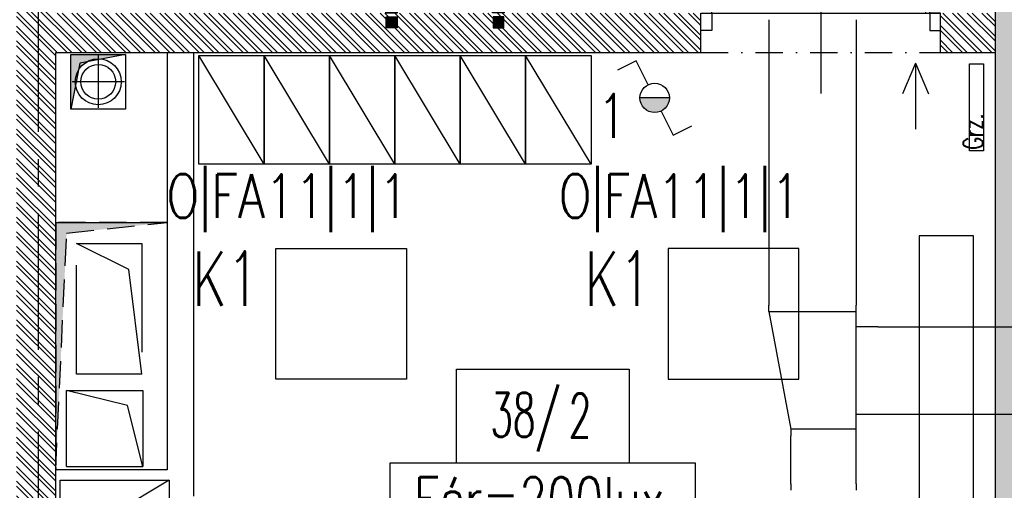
# Model space of a CAD drawing. Extents: x 41755 to 123924, y -112333 to 86187.
# Tile 205 of 256: x 101263 to 101715, y -8206 to -7990. Entities that reach past the tile are written whole.
import ezdxf
from ezdxf.enums import TextEntityAlignment as Align

# ---------------------------------------------------------------- set-up
doc = ezdxf.new("R2010")
doc.units = 0
doc.header["$LTSCALE"] = 50
for name, pattern in [('CENTER', [2, 1.25, -0.25, 0.25, -0.25]), ('DASHDOT', [1, 0.5, -0.25, 0, -0.25]), ('DASHED', [0.75, 0.5, -0.25]), ('DASHED2', [0.375, 0.25, -0.125])]:
    doc.linetypes.add(name, pattern=pattern)
doc.layers.get('0').update_dxf_attribs({"color": 101, "linetype": 'CONTINUOUS'})
for name, color, linetype in [('Drz---drzwi', 5, 'CONTINUOUS'), ('E-90', 6, 'CONTINUOUS'), ('E35', 6, 'CONTINUOUS'), ('Ins-co', 2, 'CONTINUOUS'), ('Ins-went', 141, 'CONTINUOUS'), ('Opis-pom', 6, 'CONTINUOUS'), ('Opis_pom_ramka', 6, 'CONTINUOUS'), ('Os-osie glowne', 1, 'CENTER'), ('Sc-beton', 7, 'CONTINUOUS'), ('Sc-beton-hatch', 86, 'CONTINUOUS'), ('Sc-cegla pustak', 42, 'CONTINUOUS'), ('Sc-cegla pustak-hatch', 8, 'CONTINUOUS'), ('Sc-nadproza kon', 5, 'DASHED2'), ('Sc-silikat', 61, 'CONTINUOUS'), ('W-otwor-strop', 1, 'CONTINUOUS'), ('Wyp-meble', 155, 'CONTINUOUS')]:
    doc.layers.add(name, color=color, linetype=linetype)
doc.styles.add('KA wymiar', font='romans.shx', dxfattribs={"width": 0.6})
doc.styles.add('ROMANS', font='romans', dxfattribs={"width": 0.85})

# ---------------------------------------------------------------- blocks, each defined once
blk = doc.blocks.new('_FKJHKH')
at = {"ltscale": 7}
for p, q in [((5, 8), (5, 108)), ((6.8, 8), (6.8, 107.98))]:
    blk.add_line(p, q, dxfattribs=at)
at = {"ltscale": 25}
for p, q in [((55, 19.7), (55, -28.9)), ((5, 8), (0, 8)), ((0, 8), (5, 8)), ((0, 0), (0, 8)), ((105, 8), (5, 8)), ((5, 8), (5, 0)), ((105, 8), (105, 0)), ((110, 8), (105, 8)), ((110, 0), (110, 8)), ((5, 0), (0, 0)), ((5, 0), (0, 0)), ((105, 0), (110, 0)), ((105, 0), (110, 0))]:
    blk.add_line(p, q, dxfattribs=at)
blk.add_arc((5, 8), 100, 0, 90)
blk = doc.blocks.new('_opis_pom_metka')
at = {"layer": 'Opis_pom_ramka'}
blk.add_lwpolyline([(-33.13, 0), (32.87, 0), (32.87, -36), (-33.13, -36)], close=True, dxfattribs=at)
at = {"style": 'KA wymiar', "width": 0.6}
blk.add_attdef('KO/', text='', height=16.8, dxfattribs=at).set_placement((3.45, -25.87), align=Align.RIGHT)
blk.add_attdef('NR', (3.8, -26.16), '', height=16.8, dxfattribs=at)
blk = doc.blocks.new('_jdgjdgjhg')
at = {"ltscale": 10}
blk.add_hatch(color=256, dxfattribs=at).paths.add_polyline_path([(-54.2, 4.46), (-48.8, 4.46), (-48.8, 9.86), (-54.2, 9.86)])
h = blk.add_hatch(color=256, dxfattribs=at)
h.paths.add_polyline_path([(0.2, 4.4), (0.2, 9.8), (-5.2, 9.8), (-5.2, 4.4)])
edge = h.paths.add_edge_path(flags=16)
edge.add_line((-4, 9.8), (-1, 9.8))
for points in [[(-49, -2.5), (-54, -2.5), (-54, 2.5), (-49, 2.5)], [(-5, -2.5), (0, -2.5), (0, 2.5), (-5, 2.5)]]:
    blk.add_hatch(color=256).paths.add_polyline_path(points)
for p, q in [((-44, 18.75, 0), (-34.09, 18.75, 0)), ((-10, 18.75, 0), (-34.09, 18.75, 0)), ((-10, 15.75, 0), (-44, 15.75, 0)), ((-54.2, 4.44), (-54.2, 9.84)), ((-54.2, 9.84), (-48.8, 9.84)), ((-53, 9.84), (-50, 9.84)), ((-48.8, 4.44), (-48.8, 9.84)), ((-5.2, 4.44), (-5.2, 9.84)), ((0.2, 9.84), (-5.2, 9.84)), ((-4, 9.84), (-1, 9.84)), ((-1, 9.84), (-4, 9.84)), ((0.2, 4.44), (0.2, 9.84)), ((-54.2, 4.44), (-48.8, 4.44)), ((0.2, 4.44), (-5.2, 4.44)), ((0, 2.5), (-5, 2.5)), ((-5, 2.5), (-5, -2.5)), ((0, -2.5), (0, 2.5)), ((-5, -2.5), (0, -2.5))]:
    blk.add_line(p, q)
blk.add_lwpolyline([(-49, -2.5), (-54, -2.5), (-54, 2.5), (-49, 2.5)], close=True)
for centre, radius, start, end in [((-44, 9.75, 0), 9, 90, 179.4026), ((-10, 9.75, 0), 9, 0.5974, 90), ((-44, 9.75, 0), 6, 90, 179.1039), ((-10, 9.75, 0), 6, 0.8961, 90)]:
    blk.add_arc(centre, radius, start, end)
blk = doc.blocks.new('_STRZAŁKA_WENT')
for q in [(-6.02, -14.01), (0, -30.24), (6.02, -14.01)]:
    blk.add_line((0, 0), q)
blk = doc.blocks.new('_dkjhsjhkfgh')
at = {"layer": 'Ins-went', "ltscale": 2}
for p, q in [((1816.24, 2445.99), (1816.24, 2314.99)), ((1856.24, 2445.99), (1856.24, 2314.99)), ((1816.24, 2311.99), (1816.24, 2314.99)), ((1856.24, 2254.99), (1856.24, 2314.99)), ((1816.24, 2311.99), (1856.24, 2311.99)), ((1816.24, 2311.99), (1826.24, 2257.99)), ((1866.24, 2304.99), (1856.24, 2304.99)), ((1866.24, 2304.99), (2264.04, 2304.99)), ((1856.24, 2264.99), (1866.24, 2264.99)), ((1866.24, 2264.99), (2264.04, 2264.99)), ((1856.24, 2257.99), (1826.24, 2257.99)), ((1826.24, 2257.99), (1826.24, 2254.99)), ((1826.24, 2251.99), (1826.24, 2254.99)), ((1856.24, 2251.99), (1856.24, 2254.99)), ((1826.24, 2232.99), (1826.24, 2251.99)), ((1856.24, 2232.99), (1856.24, 2251.99)), ((1826.24, 2232.99), (1826.24, 2229.99)), ((1856.24, 2232.99), (1856.24, 2229.99))]:
    blk.add_line(p, q, dxfattribs=at)

msp = doc.modelspace()

# ---------------------------------------------------------------- hatches: boundary and pattern name
at = {"layer": 'E35'}
msp.add_hatch(color=256, dxfattribs=at).paths.add_polyline_path([(101548.023, -8025.547), (101561.523, -8025.547, -1)])
at = {"layer": 'Sc-beton-hatch'}
h = msp.add_hatch(dxfattribs=at)
h.set_pattern_fill('ANSI33', color=256, style=0)
h.set_pattern_definition([(45, (48983.4185, 565.478), (-4.49012806, 4.49012806), []), (45, (48987.9087, 565.478), (-4.49012806, 4.49012806), [3.175, -1.5875])])
h.paths.add_polyline_path([(102400.966, -5400.641), (102380.966, -5400.641), (102380.966, -5500.641), (102330.966, -5500.641), (102330.966, -5520.641), (102380.966, -5520.641), (102380.966, -5973.641), (102400.966, -5973.641)])
h.paths.add_polyline_path([(101710.966, -5330.585), (101710.966, -5560.641), (101730.966, -5560.641), (101730.966, -5520.641), (101770.966, -5520.641), (101770.966, -5500.641), (101730.966, -5500.641), (101730.966, -5327.797, 0.0068353), (101990.084, -5287.78), (101987.07, -5268.006, -0.0084051), (101668.963, -5316.121), (101671.621, -5335.944, 0.0010351)])
h.paths.add_polyline_path([(101738.466, -5895.641), (101703.466, -5895.641), (101703.466, -5930.641), (101738.466, -5930.641)])
h.paths.add_polyline_path([(101695.966, -6277.641), (101730.966, -6277.641), (101730.966, -6242.641), (101695.966, -6242.641)])
h.paths.add_polyline_path([(102400.966, -6108.641), (102380.966, -6108.641), (102380.966, -6330.641), (102400.966, -6330.641)])
h.paths.add_polyline_path([(100985.966, -5895.641), (100950.966, -5895.641), (100950.966, -5930.641), (100985.966, -5930.641)], flags=17)
h.paths.add_polyline_path([(100765.966, -5910.641), (100765.966, -5413.927, 0.0063955), (101010.966, -5401.354), (101009.686, -5381.395, -0.0079596), (100705.366, -5396.058), (100706.01, -5416.048, 0.0010422), (100745.966, -5414.677), (100745.966, -6082.641), (100765.966, -6082.641), (100765.966, -5930.641), (100798.966, -5930.641), (100798.966, -5930.637), (100798.966, -5910.641)])
h.paths.add_polyline_path([(100310.966, -6262.641), (100410.966, -6262.641), (100410.966, -6460.641), (100430.966, -6460.641), (100430.966, -6262.641), (100765.966, -6262.641), (100765.966, -6237.641), (100745.966, -6237.641), (100745.966, -6242.641), (100330.966, -6242.641), (100330.966, -5420.801, 0.0010428), (100370.966, -5420.993), (100371.02, -5400.99, -0.0015651), (100310.966, -5400.641)])
h.paths.add_polyline_path([(100970.966, -6242.641), (100950.966, -6242.641), (100950.966, -6900.641), (100927.966, -6900.641), (100927.966, -6920.641), (100950.966, -6920.641), (100950.966, -7503.141), (100970.966, -7503.141), (100970.966, -6920.641), (101261.966, -6920.641), (101261.966, -7235.641), (101281.966, -7235.641), (101334.966, -7235.641), (101334.966, -7215.641), (101281.966, -7215.641), (101281.966, -6900.641), (100970.966, -6900.641)])
h.paths.add_polyline_path([(100410.966, -6710.641), (100430.966, -6710.641), (100430.966, -6610.641), (100410.966, -6610.641)])
h.paths.add_polyline_path([(100410.966, -6960.641), (100430.966, -6960.641), (100430.966, -6920.641), (100470.966, -6920.641), (100470.966, -6900.641), (100430.966, -6900.641), (100430.966, -6860.641), (100410.966, -6860.641)])
h.paths.add_polyline_path([(100790.966, -6920.641), (100790.966, -6900.641), (100725.966, -6900.641), (100725.966, -6920.641)])
h.paths.add_polyline_path([(101334.966, -6920.641), (101334.966, -6900.641), (101281.966, -6900.641), (101281.966, -6920.641)], flags=17)
h.paths.add_polyline_path([(101556.966, -6920.641), (101556.966, -6900.641), (101468.966, -6900.641), (101468.966, -6920.641)])
h.paths.add_polyline_path([(101710.966, -6900.641), (101690.966, -6900.641), (101690.966, -6920.641), (101710.966, -6920.641)])
h.paths.add_polyline_path([(101730.966, -6900.641), (101710.966, -6900.641), (101710.966, -6920.641), (101710.966, -7215.641), (101690.966, -7215.641), (101690.966, -7235.641), (101730.966, -7235.641)])
h.paths.add_polyline_path([(101488.966, -7215.641), (101468.966, -7215.641), (101468.966, -7235.641), (101556.966, -7235.641), (101556.966, -7215.641), (101503.966, -7215.641), (101503.966, -6920.641), (101488.966, -6920.641)])
h.paths.add_polyline_path([(102400.966, -6750.641), (102380.966, -6750.641), (102380.966, -7100.641), (102400.966, -7100.641)])
h.paths.add_polyline_path([(102400.966, -7200.641), (102380.966, -7200.641), (102380.966, -7465.641), (102400.966, -7465.641)])
h.paths.add_polyline_path([(102380.966, -7650.641), (102332.966, -7650.641), (102332.966, -7670.641), (102380.966, -7670.641), (102380.966, -8275.641), (102400.966, -8275.641), (102400.966, -7615.641), (102380.966, -7615.641)])
h.paths.add_polyline_path([(102133.966, -7650.641), (102133.966, -7670.641), (102227.966, -7670.641), (102227.966, -7650.641)])
h.paths.add_polyline_path([(101905.966, -7650.641), (101905.966, -7670.641), (102008.966, -7670.641), (102008.966, -7650.641)])
h.paths.add_polyline_path([(101710.966, -7670.641), (101710.966, -8400.641), (101685.966, -8400.641), (101685.966, -8420.641), (101730.966, -8420.641), (101730.966, -7670.641), (101770.966, -7670.641), (101770.966, -7650.641), (101227.466, -7650.641), (101227.466, -7670.641)])
h.paths.add_polyline_path([(100950.966, -7650.641), (100430.966, -7650.641), (100430.966, -7590.641), (100410.966, -7590.641), (100410.966, -7670.641), (100745.966, -7670.641), (101092.466, -7670.641), (101092.466, -7650.641), (100970.966, -7650.641), (100970.966, -7603.141), (100950.966, -7603.141)])
h.paths.add_polyline_path([(100410.966, -7440.641), (100430.966, -7440.641), (100430.966, -7397.641), (100410.966, -7397.641)])
h.paths.add_polyline_path([(100430.966, -7110.641), (100410.966, -7110.641), (100410.966, -7307.641), (100430.966, -7307.641)])
h.paths.add_polyline_path([(100745.966, -8420.641), (100765.966, -8420.641), (100765.966, -8400.641), (100410.966, -8400.641), (100410.966, -8420.641)])
h.paths.add_polyline_path([(100765.966, -8420.641), (100785.966, -8420.641), (100785.966, -8400.641), (100765.966, -8400.641)])
h.paths.add_polyline_path([(100785.966, -8400.641), (100785.966, -8420.641), (101097.466, -8420.641), (101097.466, -8400.641)])
h.paths.add_polyline_path([(101322.966, -8420.641), (101322.966, -8400.641), (101227.466, -8400.641), (101227.466, -8420.641)], flags=17)
h.paths.add_polyline_path([(101432.966, -8400.641), (101432.966, -8420.641), (101575.966, -8420.641), (101575.966, -8400.641)])
h.paths.add_polyline_path([(101950.966, -8400.641), (101950.966, -8420.641), (102028.966, -8420.641), (102028.966, -8400.641)])
h.paths.add_polyline_path([(102138.966, -8400.641), (102138.966, -8420.641), (102380.966, -8420.641), (102380.966, -8445.641), (102400.966, -8445.641), (102400.966, -8375.641), (102380.966, -8375.641), (102380.966, -8400.641)])
h.paths.add_polyline_path([(102380.966, -8568.641), (102345.966, -8568.641), (102345.966, -8875.141), (102365.966, -8875.141), (102365.966, -8588.641), (102400.966, -8588.641), (102400.966, -8545.641), (102380.966, -8545.641)])
h.paths.add_polyline_path([(102365.966, -8995.141), (102345.966, -8995.141), (102345.966, -9050.641), (101950.966, -9050.641), (101950.966, -9075.641), (102345.966, -9075.641), (102345.966, -9105.641), (102365.966, -9105.641), (102365.966, -9075.641)])
h.paths.add_polyline_path([(102400.966, -9290.641), (102365.966, -9290.641), (102365.966, -9255.641), (102345.966, -9255.641), (102345.966, -9310.641), (102380.966, -9310.641), (102380.966, -9718.141), (102380.966, -9900.641), (101730.966, -9900.641), (101730.966, -9855.641), (101710.966, -9855.641), (101710.966, -9920.641), (102380.966, -9920.641), (102380.966, -10349.912), (102380.966, -10410.641), (102400.966, -10410.641), (102400.966, -10010.641), (102400.966, -9838.141)])
h.paths.add_polyline_path([(101730.966, -9529.641), (101710.966, -9529.641), (101710.966, -9725.641), (101730.966, -9725.641)], flags=17)
h.paths.add_polyline_path([(101710.966, -9419.641), (101730.966, -9419.641), (101730.966, -8640.641), (101710.966, -8640.641), (101710.966, -9050.641), (101414.966, -9050.641), (101414.966, -9075.641), (101710.966, -9075.641)])
h.paths.add_polyline_path([(101263.966, -9050.641), (101263.966, -9075.641), (101304.966, -9075.641), (101304.966, -9050.641)])
h.paths.add_polyline_path([(101041.966, -9075.641), (101041.966, -9050.641), (100925.966, -9050.641), (100925.966, -9075.641)])
h.paths.add_polyline_path([(100825.966, -9075.641), (100825.966, -9050.641), (100530.966, -9050.641), (100530.966, -9035.641), (100510.966, -9035.641), (100510.966, -9050.641), (100270.966, -9050.641), (100270.966, -9075.641), (100510.966, -9075.641), (100510.966, -9471.141), (100530.966, -9471.141), (100530.966, -9075.641)])
h.paths.add_polyline_path([(100530.966, -8906.641), (100510.966, -8906.641), (100510.966, -8938.641), (100530.966, -8938.641)])
h.paths.add_polyline_path([(100220.966, -9075.641), (100220.966, -9050.641), (100170.966, -9050.641), (100170.966, -9075.641)])
h.paths.add_polyline_path([(100120.966, -9075.641), (100120.966, -9050.641), (100070.966, -9050.641), (100070.966, -9075.641)])
h.paths.add_polyline_path([(100020.966, -9075.641), (100020.966, -9050.641), (99970.966, -9050.641), (99970.966, -9075.641)])
h.paths.add_polyline_path([(99920.966, -9075.641), (99920.966, -9050.641), (99880.966, -9050.641), (99880.966, -9957.641), (99980.966, -9957.641), (99980.966, -9972.641), (100000.966, -9972.641), (100000.966, -9937.641), (99900.966, -9937.641), (99900.966, -9075.641)])
h.paths.add_polyline_path([(101041.966, -9396.641), (101041.966, -9378.641), (100927.966, -9378.641), (100927.966, -9396.641)])
h.paths.add_polyline_path([(100510.966, -9725.641), (100530.966, -9725.641), (100530.966, -9571.141), (100510.966, -9571.141)])
h.paths.add_polyline_path([(100000.966, -10090.641), (100000.966, -10072.641), (99980.966, -10072.641), (99980.966, -10090.641), (99780.966, -10090.641), (99780.966, -10445.641), (100510.966, -10445.641), (100510.966, -10485.641), (100530.966, -10485.641), (100530.966, -10445.641), (100580.966, -10445.641), (100580.966, -10425.641), (100530.966, -10425.641), (100530.966, -10270.641), (100510.966, -10270.641), (100510.966, -10425.641), (99800.966, -10425.641), (99800.966, -10110.641), (100510.966, -10110.641), (100510.966, -10120.641), (100530.966, -10120.641), (100530.966, -9855.641), (100510.966, -9855.641), (100510.966, -10090.641)])
h.paths.add_polyline_path([(100970.966, -9920.641), (101087.466, -9920.641), (101087.466, -9900.641), (100750.966, -9900.641), (100750.966, -9920.641), (100950.966, -9920.641), (100950.966, -10425.641), (100730.966, -10425.641), (100730.966, -10445.641), (100790.966, -10445.641), (100790.966, -10485.641), (100810.966, -10485.641), (100810.966, -10445.641), (101070.966, -10445.641), (101070.966, -10425.641), (100970.966, -10425.641)])
h.paths.add_polyline_path([(101197.466, -9900.641), (101197.466, -9920.641), (101261.966, -9920.641), (101261.966, -10425.641), (101220.966, -10425.641), (101220.966, -10445.641), (101802.966, -10445.641), (101802.966, -10425.641), (101281.966, -10425.641), (101281.966, -9900.641)])
h.paths.add_polyline_path([(102365.966, -10445.641), (102365.966, -10425.641), (102320.966, -10425.641), (102320.966, -10445.641)])
h.paths.add_polyline_path([(102383.466, -10428.141), (102365.966, -10445.641), (102400.966, -10445.641)])
h.paths.add_polyline_path([(102365.966, -10410.641), (102365.966, -10445.641), (102383.466, -10428.141)])
h.paths.add_polyline_path([(102365.966, -10410.641), (102383.466, -10428.141), (102400.966, -10410.641)])
h.paths.add_polyline_path([(102400.966, -10410.641), (102383.466, -10428.141), (102400.966, -10445.641)])
at = {"layer": 'Sc-cegla pustak-hatch'}
h = msp.add_hatch(dxfattribs=at)
h.set_pattern_fill('ANSI32', color=256, scale=0.5, angle=90, style=0)
h.set_pattern_definition([(135, (48983.4185, 565.478), (-3.36759605, -3.36759605), []), (135, (48983.4185, 567.723), (-3.36759605, -3.36759605), [])])
h.paths.add_polyline_path([(101775.966, -6918.641), (101775.966, -6900.641), (101730.966, -6900.641), (101730.966, -6918.641)])
h.paths.add_polyline_path([(101950.966, -6918.641), (101950.966, -7430.641), (101968.966, -7430.641), (101968.966, -7403.641), (102042.966, -7403.641), (102050.966, -7403.641), (102050.966, -7411.641), (102042.966, -7411.641), (102042.966, -7430.641), (102068.766, -7430.641), (102068.766, -7412.641), (102060.966, -7412.641), (102060.966, -7385.641), (101968.966, -7385.641), (101968.966, -7036.641), (102033.966, -7036.641), (102033.966, -7018.641), (101968.966, -7018.641), (101968.966, -6900.641), (101905.966, -6900.641), (101905.966, -6918.641)])
h.paths.add_polyline_path([(102133.966, -7018.641), (102133.966, -7036.641), (102380.966, -7036.641), (102380.966, -7018.641)])
h.paths.add_polyline_path([(102380.966, -7430.641), (102380.966, -7412.641), (102168.766, -7412.641), (102168.766, -7430.641)])
h.paths.add_polyline_path([(101950.966, -7898.641), (101968.966, -7898.641), (101968.966, -7670.641), (101950.966, -7670.641)])
h.paths.add_polyline_path([(101078.966, -7412.641), (101078.966, -7144.641), (101060.966, -7144.641), (101060.966, -7430.641), (101261.966, -7430.641), (101261.966, -7473.141), (101279.966, -7473.141), (101279.966, -7402.641), (101261.966, -7402.641), (101261.966, -7412.641)])
h.paths.add_polyline_path([(101279.966, -7235.641), (101261.966, -7235.641), (101261.966, -7302.641), (101279.966, -7302.641)])
h.paths.add_polyline_path([(100885.966, -7412.641), (100885.966, -7430.641), (100950.966, -7430.641), (100950.966, -7412.641)])
h.paths.add_polyline_path([(100785.966, -7430.641), (100785.966, -7412.641), (100727.966, -7412.641), (100727.966, -7430.641)])
h.paths.add_polyline_path([(100637.966, -7430.641), (100637.966, -7412.641), (100430.966, -7412.641), (100430.966, -7430.641)])
h.paths.add_polyline_path([(100410.966, -7790.641), (100428.966, -7790.641), (100428.966, -7670.641), (100410.966, -7670.641)])
h.paths.add_polyline_path([(100410.966, -8005.641), (100428.966, -8005.641), (100428.966, -8000.641), (101023.966, -8000.641), (101023.966, -8064.641), (101041.966, -8064.641), (101041.966, -7926.641), (101023.966, -7926.641), (101023.966, -7982.641), (100765.966, -7982.641), (100765.966, -7900.641), (100747.966, -7900.641), (100747.966, -7982.641), (100428.966, -7982.641), (100428.966, -7940.641), (100410.966, -7940.641)])
h.paths.add_polyline_path([(100765.966, -7670.641), (100747.966, -7670.641), (100747.966, -7800.641), (100765.966, -7800.641)])
h.paths.add_polyline_path([(101041.966, -7670.641), (101023.966, -7670.641), (101023.966, -7826.641), (101041.966, -7826.641)])
h.paths.add_polyline_path([(101279.966, -7603.141), (101261.966, -7603.141), (101261.966, -7650.641), (101279.966, -7650.641)])
h.paths.add_polyline_path([(101279.966, -7670.641), (101261.966, -7670.641), (101261.966, -8400.641), (101279.966, -8400.641), (101279.966, -8004.641), (101575.966, -8004.641), (101575.966, -7986.641), (101279.966, -7986.641)])
h.paths.add_polyline_path([(101041.966, -8164.641), (101023.966, -8164.641), (101023.966, -8400.641), (101041.966, -8400.641)])
h.paths.add_polyline_path([(100428.966, -8155.641), (100410.966, -8155.641), (100410.966, -8220.641), (100428.966, -8220.641)])
h.paths.add_polyline_path([(100410.966, -8400.641), (100428.966, -8400.641), (100428.966, -8370.641), (100410.966, -8370.641)])
h.paths.add_polyline_path([(100428.966, -8435.641), (100428.966, -8420.641), (100410.966, -8420.641), (100410.966, -8435.641)])
h.paths.add_polyline_path([(100410.966, -8650.641), (100428.966, -8650.641), (100428.966, -8585.641), (100410.966, -8585.641)])
h.paths.add_polyline_path([(100410.966, -8924.641), (100510.966, -8924.641), (100510.966, -8906.641), (100428.966, -8906.641), (100428.966, -8800.641), (100410.966, -8800.641)])
h.paths.add_polyline_path([(100747.966, -8740.641), (100765.966, -8740.641), (100765.966, -8432.641), (100747.966, -8432.641)])
h.paths.add_polyline_path([(101023.966, -9050.641), (101041.966, -9050.641), (101041.966, -8895.641), (101023.966, -8895.641)])
h.paths.add_polyline_path([(101023.966, -8795.641), (101041.966, -8795.641), (101041.966, -8420.641), (101023.966, -8420.641)])
h.paths.add_polyline_path([(101710.966, -8004.641), (101710.966, -7986.641), (101685.966, -7986.641), (101685.966, -8004.641)])
h.paths.add_polyline_path([(101977.966, -8028.641), (101977.966, -8102.641), (101950.966, -8102.641), (101950.966, -8400.641), (101968.966, -8400.641), (101968.966, -8120.641), (102380.966, -8120.641), (102380.966, -8102.641), (101995.966, -8102.641), (101995.966, -8010.641), (101968.966, -8010.641), (101968.966, -7988.641), (101950.966, -7988.641), (101950.966, -8028.641)])
h.paths.add_polyline_path([(101968.966, -8658.641), (101968.966, -8420.641), (101950.966, -8420.641), (101950.966, -8640.641), (101905.966, -8640.641), (101905.966, -8658.641)])
h.paths.add_polyline_path([(101950.966, -8778.641), (101950.966, -8796.641), (102345.966, -8796.641), (102345.966, -8778.641)])
h.paths.add_polyline_path([(101657.966, -8640.641), (101657.966, -8658.641), (101695.966, -8658.641), (101710.966, -8658.641), (101710.966, -8640.641)])
h.paths.add_polyline_path([(101775.966, -8658.641), (101775.966, -8640.641), (101730.966, -8640.641), (101730.966, -8658.641)])
h.paths.add_polyline_path([(101547.966, -8658.641), (101547.966, -8640.641), (101465.966, -8640.641), (101465.966, -8595.641), (101447.966, -8595.641), (101447.966, -8640.641), (101432.966, -8640.641), (101432.966, -8658.641)])
h.paths.add_polyline_path([(101465.966, -8420.641), (101447.966, -8420.641), (101447.966, -8465.641), (101465.966, -8465.641)])
h.paths.add_polyline_path([(101263.966, -8640.641), (101263.966, -9050.641), (101281.966, -9050.641), (101281.966, -8658.641), (101322.966, -8658.641), (101322.966, -8640.641)])
h.paths.add_polyline_path([(100530.966, -9378.641), (100530.966, -9396.641), (100747.966, -9396.641), (100747.966, -9662.641), (100530.966, -9662.641), (100530.966, -9680.641), (101041.966, -9680.641), (101041.966, -9586.141), (101023.966, -9586.141), (101023.966, -9662.641), (100765.966, -9662.641), (100765.966, -9396.641), (100927.966, -9396.641), (100927.966, -9378.641)])
h.paths.add_polyline_path([(101041.966, -9396.641), (101023.966, -9396.641), (101023.966, -9486.141), (101041.966, -9486.141)], flags=17)
h.paths.add_polyline_path([(101041.966, -9075.641), (101023.966, -9075.641), (101023.966, -9378.641), (101041.966, -9378.641)])
h.paths.add_polyline_path([(101664.077, -9409.641), (101664.077, -9391.641), (101281.966, -9391.641), (101281.966, -9075.641), (101263.966, -9075.641), (101263.966, -9725.641), (101281.966, -9725.641), (101281.966, -9680.641), (101710.966, -9680.641), (101710.966, -9662.641), (101281.966, -9662.641), (101281.966, -9409.641)])
h.paths.add_polyline_path([(102345.966, -9310.641), (102345.966, -9292.641), (101950.966, -9292.641), (101950.966, -9310.641)])
h.paths.add_polyline_path([(101950.966, -9552.641), (101968.966, -9552.641), (101968.966, -9542.641), (102380.966, -9542.641), (102380.966, -9524.641), (101968.966, -9524.641), (101968.966, -9418.641), (101950.966, -9418.641)])
h.paths.add_polyline_path([(101968.966, -9672.641), (101968.966, -9662.641), (101950.966, -9662.641), (101950.966, -9790.641), (101968.966, -9790.641), (101968.966, -9690.641), (102118.966, -9690.641), (102118.966, -9900.641), (102136.966, -9900.641), (102136.966, -9672.641)])
h.paths.add_polyline_path([(101950.966, -9890.641), (101950.966, -9900.641), (101968.966, -9900.641), (101968.966, -9890.641)])
h.paths.add_polyline_path([(101263.966, -9900.641), (101281.966, -9900.641), (101281.966, -9855.641), (101263.966, -9855.641)])
h.paths.add_polyline_path([(100768.966, -10090.641), (100768.966, -10030.641), (100750.966, -10030.641), (100750.966, -10120.641), (100768.966, -10120.641), (100768.966, -10108.641), (100950.966, -10108.641), (100950.966, -10090.641)])
h.paths.add_polyline_path([(100768.966, -10220.641), (100750.966, -10220.641), (100750.966, -10425.641), (100768.966, -10425.641)])
h.paths.add_polyline_path([(100768.966, -9930.641), (100768.966, -9920.641), (100750.966, -9920.641), (100750.966, -9930.641)])
at = {"layer": 'W-otwor-strop'}
h = msp.add_hatch(color=256, dxfattribs=at)
h.paths.add_polyline_path([(101286.966, -8005.641), (101286.966, -8030.641), (101289.034, -8019.783, -0.0390341), (101288.906, -8018.141, -0.1339171), (101290.368, -8012.78), (101290.966, -8009.641), (101294.105, -8009.044, -0.1738599), (101301.107, -8007.71), (101311.966, -8005.641)])
h.paths.add_polyline_path([(101290.368, -8012.78, 0.1339171), (101288.906, -8018.141), (101289.347, -8018.141)], flags=17)
h.paths.add_polyline_path([(101289.347, -8018.141), (101288.906, -8018.141, 0.0390341), (101289.034, -8019.783)], flags=17)
h.paths.add_polyline_path([(101294.105, -8009.044), (101290.966, -8009.641), (101290.368, -8012.78, -0.1271273)], flags=17)
h.paths.add_polyline_path([(101294.105, -8009.044), (101299.466, -8008.022), (101299.466, -8007.581, 0.1339171)], flags=17)
h.paths.add_polyline_path([(101301.107, -8007.71, 0.0390341), (101299.466, -8007.581), (101299.466, -8008.022)], flags=17)
msp.add_hatch(color=256, dxfattribs=at).paths.add_polyline_path([(101331.129, -8082.663), (101279.966, -8082.663), (101279.966, -8196.291), (101284.966, -8087.663)])

# ---------------------------------------------------------------- linework, layer by layer
at = {"layer": 'E35'}
for p, q in [((101546.225, -8008.476), (101537.689, -8012.75)), ((101551.751, -8019.512), (101546.225, -8008.476)), ((101561.523, -8025.547), (101548.023, -8025.547)), ((101557.795, -8031.583), (101563.321, -8042.619)), ((101563.321, -8042.619), (101571.856, -8038.345))]:
    msp.add_line(p, q, dxfattribs=at)
at = {"layer": 'E35', "linetype": 'Continuous', "ltscale": 0.3}
for points in [[(101440.966, -8154.641), (101380.966, -8154.641), (101380.966, -8094.641), (101440.966, -8094.641)], [(101560.966, -8154.641), (101620.966, -8154.641), (101620.966, -8094.641), (101560.966, -8094.641)], [(101433.252, -8225.516), (101573.585, -8225.516), (101573.585, -8193.237), (101433.252, -8193.237)]]:
    msp.add_lwpolyline(points, close=True, dxfattribs=at)
at = {"layer": 'E35'}
msp.add_circle((101554.773, -8025.547), 6.75, dxfattribs=at)
at = {"layer": 'Ins-co'}
msp.add_lwpolyline([(101699.188, -8009.873), (101705.588, -8009.873), (101705.588, -8049.873), (101699.188, -8049.873)], close=True, dxfattribs=at)
at = {"layer": 'Ins-went', "ltscale": 2}
for p, q in [((101299.466, -8006.141), (101299.466, -8030.141)), ((101311.466, -8018.141), (101287.466, -8018.141))]:
    msp.add_line(p, q, dxfattribs=at)
at = {"layer": 'Ins-went', "linetype": 'DASHED', "ltscale": 2}
for p, q in [((101289.466, -8152.297), (101289.466, -8092.297)), ((101289.466, -8092.297), (101319.466, -8092.297)), ((101313.466, -8104.297), (101289.466, -8092.297)), ((101289.466, -8152.297), (101289.466, -8092.297)), ((101289.466, -8092.297), (101319.466, -8092.297)), ((101319.466, -8092.297), (101319.466, -8152.297)), ((101319.466, -8092.297), (101319.466, -8152.297)), ((101319.466, -8152.297), (101313.466, -8104.297)), ((101319.466, -8152.297), (101289.466, -8152.297)), ((101319.466, -8152.297), (101289.466, -8152.297)), ((101312.966, -8166.797), (101284.966, -8159.797)), ((101284.966, -8194.797), (101284.966, -8159.797)), ((101284.966, -8159.797), (101319.966, -8159.797)), ((101284.966, -8194.797), (101284.966, -8159.797)), ((101284.966, -8159.797), (101319.966, -8159.797)), ((101319.966, -8159.797), (101319.966, -8194.797)), ((101319.966, -8159.797), (101319.966, -8194.797)), ((101319.966, -8194.797), (101312.966, -8166.797))]:
    msp.add_line(p, q, dxfattribs=at)
msp.add_lwpolyline([(101284.966, -8194.797), (101319.966, -8194.797)], dxfattribs=at)
at = {"layer": 'Ins-went'}
msp.add_circle((101299.466, -8018.141), 10.56, dxfattribs=at)
at = {"layer": 'Ins-went', "ltscale": 2}
msp.add_circle((101299.466, -8018.141), 8, dxfattribs=at)
at = {"layer": 'Os-osie glowne'}
msp.add_lwpolyline([(101271.966, -4978.641), (101271.966, -10955.641)], dxfattribs=at)
at = {"layer": 'Sc-beton'}
msp.add_lwpolyline([(101710.966, -7670.641), (101710.966, -8400.641)], dxfattribs=at)
at = {"layer": 'Sc-cegla pustak'}
for points in [[(101575.966, -8004.641), (101575.966, -7986.641)], [(101685.966, -8004.641), (101685.966, -7986.641)], [(101279.966, -8004.641), (101575.966, -8004.641)], [(101279.966, -8400.641), (101279.966, -8004.641)], [(101685.966, -8004.641), (101710.966, -8004.641)]]:
    msp.add_lwpolyline(points, dxfattribs=at)
at = {"layer": 'Sc-nadproza kon', "linetype": 'DASHDOT', "ltscale": 0.5}
msp.add_lwpolyline([(101575.966, -8004.641), (101685.966, -8004.641)], dxfattribs=at)
at = {"layer": 'Sc-silikat'}
for p, q in [((101331.129, -8004.641), (101331.129, -8196.291)), ((101343.129, -8004.641), (101343.129, -8208.291)), ((101331.129, -8196.291), (101279.966, -8196.291))]:
    msp.add_line(p, q, dxfattribs=at)
at = {"layer": 'W-otwor-strop', "linetype": 'Continuous', "ltscale": 0.5}
for points in [[(101286.966, -8005.641), (101311.966, -8005.641), (101311.966, -8030.641), (101286.966, -8030.641)], [(101311.966, -8005.641), (101290.966, -8009.641), (101286.966, -8030.641), (101286.966, -8005.641)], [(101279.966, -8082.663), (101331.129, -8082.663), (101331.129, -8196.291), (101279.966, -8196.291)]]:
    msp.add_lwpolyline(points, close=True, dxfattribs=at)
at = {"layer": 'W-otwor-strop', "linetype": 'DASHED', "ltscale": 0.5}
msp.add_lwpolyline([(101331.129, -8082.663), (101279.966, -8082.663), (101279.966, -8196.291), (101284.966, -8087.663)], close=True, dxfattribs=at)
at = {"layer": 'Wyp-meble', "ltscale": 0.3}
for p, q in [((101375.584, -8056.026), (101345.584, -8006.026)), ((101405.584, -8056.026), (101375.584, -8006.026)), ((101435.584, -8056.026), (101405.584, -8006.026)), ((101465.584, -8056.026), (101435.584, -8006.026)), ((101495.584, -8056.026), (101465.584, -8006.026)), ((101525.584, -8056.026), (101495.584, -8006.026)), ((101331.966, -8201.014), (101281.966, -8231.014))]:
    msp.add_line(p, q, dxfattribs=at)
for points in [[(101375.584, -8056.026), (101345.584, -8056.026), (101345.584, -8006.026), (101375.584, -8006.026)], [(101405.584, -8056.026), (101375.584, -8056.026), (101375.584, -8006.026), (101405.584, -8006.026)], [(101435.584, -8056.026), (101405.584, -8056.026), (101405.584, -8006.026), (101435.584, -8006.026)], [(101465.584, -8056.026), (101435.584, -8056.026), (101435.584, -8006.026), (101465.584, -8006.026)], [(101495.584, -8056.026), (101465.584, -8056.026), (101465.584, -8006.026), (101495.584, -8006.026)], [(101525.584, -8056.026), (101495.584, -8056.026), (101495.584, -8006.026), (101525.584, -8006.026)], [(101676.066, -8288.898), (101701.066, -8288.898), (101701.066, -8088.898), (101676.066, -8088.898)]]:
    msp.add_lwpolyline(points, close=True, dxfattribs=at)
at = {"layer": 'Wyp-meble', "ltscale": 0.5}
msp.add_lwpolyline([(101331.966, -8201.014), (101331.966, -8231.014), (101281.966, -8231.014), (101281.966, -8201.014)], close=True, dxfattribs=at)

# ---------------------------------------------------------------- block references
msp.add_blockref('_dkjhsjhkfgh', (99790.966, -10435.641))
at = {"layer": 'Drz---drzwi', "xscale": -1, "rotation": 359.9999999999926}
msp.add_blockref('_FKJHKH', (101685.966, -7994.641), dxfattribs=at)
at = {"layer": 'Ins-co'}
msp.add_blockref('_jdgjdgjhg', (101485.614, -7990.901, 0), dxfattribs=at)
at = {"layer": 'Ins-went'}
msp.add_blockref('_STRZAŁKA_WENT', (101674.469, -8009.664), dxfattribs=at)
at = {"layer": 'Opis-pom'}
ref = msp.add_blockref('_opis_pom_metka', (101503.571, -8150.037), dxfattribs=dict(at, xscale=1.2, yscale=1.2, zscale=1.2))
ref.add_attrib('KO/', '38/', dxfattribs={"layer": '0', "height": 20.16, "style": 'KA wymiar', "width": 0.6}).set_placement((101511.501, -8181.078), align=Align.RIGHT)
ref.add_attrib('NR', '2', (101515.359, -8181.434), dxfattribs={"layer": '0', "height": 20.16, "style": 'KA wymiar', "width": 0.6})

# ---------------------------------------------------------------- texts
at = {"layer": 'E-90', "style": 'ROMANS'}
for s, rotation, width, p in [('1', 0, 0.8, (101535.228, -8033.807)), ('O|FA11|1|1', 0, 0.8, (101386.276, -8072.001)), ('O|FA11|1|1', 0, 0.8, (101566.276, -8072.001)), ('Eśr=200lux', 360, 0.75, (101501.907, -8209.669))]:
    msp.add_text(s, height=20, rotation=rotation, dxfattribs=dict(at, width=width)).set_placement(p, align=Align.MIDDLE)
at = {"layer": 'E35', "style": 'ROMANS', "width": 0.7}
for p in [(101358.041, -8108.528), (101538.041, -8108.528)]:
    msp.add_text('K1', height=25, rotation=360, dxfattribs=at).set_placement(p, align=Align.MIDDLE)
at = {"layer": 'Ins-co', "style": 'ROMANS', "width": 0.7}
msp.add_text('Grz.', height=9, rotation=90, dxfattribs=at).set_placement((101705.403, -8049.243))

doc.saveas('drawing.dxf')
